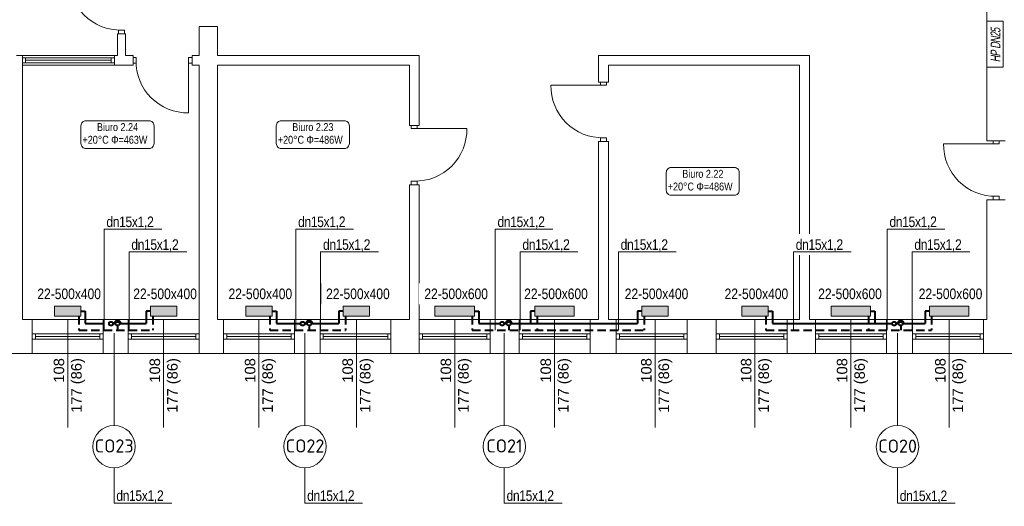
# Model space of a CAD drawing. Header units: millimetres. Extents: x -2390 to 43572, y -15084 to -12114.
# Tile 46 of 52: x 31891 to 33390, y -14282 to -13541. Entities that reach past the tile are written whole.
import ezdxf
from ezdxf import colors
from ezdxf.entities.mleader import LeaderData, LeaderLine
from ezdxf.enums import TextEntityAlignment as Align
from ezdxf.math import Vec2, Vec3

# ---------------------------------------------------------------- set-up
doc = ezdxf.new("R2010")
doc.units = ezdxf.units.MM
doc.linetypes.add('DASHDOT', pattern=[1, 0.5, -0.25, 0, -0.25])
doc.linetypes.add('DASHED', pattern=[1.905, 1.27, -0.635])
for name, color, linetype, lineweight in [('@HYDRANTOWA', 108, 'DASHDOT', 40), ('IS-Działka (powrotna)', 5, 'DASHED', 40), ('IS-Działka (zasilająca)', 1, 'Continuous', 40), ('IS-Grzejnik', 7, 'Continuous', 5), ('IS-Grzejnik_etykieta', 7, 'Continuous', 5), ('IS-opis', 7, 'Continuous', 25), ('opisy', 5, 'Continuous', 5), ('stolarka', 3, 'Continuous', 9), ('wymiary', 6, 'Continuous', 5), ('ściany nośne', 1, 'Continuous', 25)]:
    doc.layers.add(name, color=color, linetype=linetype, lineweight=lineweight)
doc.layers.add('IS-Room (Automatic)', color=7, linetype='Continuous', lineweight=5, true_color=0x000000)
doc.styles.add('Arial_Narrow_____', font='ARIALN.TTF')
doc.styles.get("Standard").update_dxf_attribs({"font": 'arial.ttf'})
doc.styles.add('STYLE1', font='arial.ttf', dxfattribs={"width": 0.8, "oblique": 10})
doc.styles.add('TABELKA', font='romans.shx', dxfattribs={"width": 0.9})

# ---------------------------------------------------------------- blocks, each defined once
blk = doc.blocks.new('_None')

msp = doc.modelspace()

# ---------------------------------------------------------------- hatches: boundary and pattern name
at = {"layer": 'IS-Grzejnik', "transparency": 33554687, "extrusion": (0, 0, -1)}
for points in [[(-31984.2, -13992.1), (-31944.2, -13992.2), (-31944.2, -13977), (-31984.2, -13977)], [(-32130.2, -13992.1), (-32090.2, -13992.2), (-32090.2, -13977), (-32130.2, -13977)], [(-32275.2, -13992.1), (-32235.2, -13992.2), (-32235.2, -13977), (-32275.2, -13977)], [(-32423.7, -13992.1), (-32383.7, -13992.2), (-32383.7, -13977), (-32423.7, -13977)], [(-32583.2, -13992.1), (-32523.2, -13992.2), (-32523.2, -13977), (-32583.2, -13977)], [(-32735.2, -13992.1), (-32675.2, -13992.2), (-32675.2, -13977), (-32735.2, -13977)], [(-32878.2, -13992.1), (-32838.2, -13992.2), (-32838.2, -13977), (-32878.2, -13977)], [(-33030.2, -13992.1), (-32990.2, -13992.2), (-32990.2, -13977), (-33030.2, -13977)], [(-33186.2, -13992.1), (-33126.2, -13992.2), (-33126.2, -13977), (-33186.2, -13977)], [(-33335.7, -13992.1), (-33275.7, -13992.2), (-33275.7, -13977), (-33335.7, -13977)]]:
    msp.add_hatch(color=256, dxfattribs=at).paths.add_polyline_path(points)

# ---------------------------------------------------------------- linework, layer by layer
at = {"layer": '@HYDRANTOWA', "color": 252, "linetype": 'Continuous', "lineweight": 20, "transparency": 33554687}
msp.add_lwpolyline([(33388.2, -13613), (33388.2, -13543), (33363.2, -13543), (33363.2, -13613)], close=True, dxfattribs=at)
at = {"layer": 'IS-Działka (powrotna)', "ltscale": 10}
for p, q in [((31980.9, -13992.1), (31980.9, -14013.7)), ((32093.6, -13992.2), (32093.6, -14013.8)), ((32271.9, -13992.1), (32271.9, -14013.7)), ((32387.1, -13992.2), (32387.1, -14013.8)), ((32579.9, -13992.1), (32579.9, -14013.7)), ((32678.6, -13992.2), (32678.6, -14013.8)), ((32841.6, -13992.1), (32841.6, -14013.7)), ((33026.9, -13992.1), (33026.9, -14013.7)), ((33182.9, -13992.1), (33182.9, -14013.7)), ((33279.1, -13992.2), (33279.1, -14013.8)), ((32040.1, -14006.7), (32040.1, -14013.8)), ((32331.9, -14006.7), (32331.9, -14013.8)), ((32635.4, -14006.7), (32635.4, -14013.8)), ((33232, -14006.7), (33232, -14013.8)), ((31980.9, -14013.8), (32093.6, -14013.8)), ((32271.9, -14013.8), (32387.1, -14013.8)), ((32579.9, -14013.7), (32841.6, -14013.7)), ((33026.9, -14013.7), (33279.1, -14013.8))]:
    msp.add_line(p, q, dxfattribs=at)
at = {"layer": 'IS-Działka (powrotna)', "ltscale": 80}
for centre in [(32040.1, -14003.7), (32331.9, -14003.7), (32635.4, -14003.7), (33232, -14003.7)]:
    msp.add_circle(centre, 3, dxfattribs=at)
at = {"layer": 'IS-Działka (zasilająca)'}
for p, q in [((31984.2, -13984.6), (31990.9, -13984.6)), ((31990.9, -13984.6), (31990.9, -14003.7)), ((32090.2, -13984.6), (32083.6, -13984.6)), ((32083.6, -13984.6), (32083.6, -14003.7)), ((32275.2, -13984.6), (32281.9, -13984.6)), ((32281.9, -13984.6), (32281.9, -14003.7)), ((32383.7, -13984.6), (32377.1, -13984.6)), ((32377.1, -13984.6), (32377.1, -14003.7)), ((32583.2, -13984.5), (32589.9, -13984.5)), ((32589.9, -13984.5), (32589.9, -14003.7)), ((32675.2, -13984.6), (32668.6, -13984.6)), ((32668.6, -13984.6), (32668.6, -14003.7)), ((32838.2, -13984.5), (32831.6, -13984.5)), ((32831.6, -13984.5), (32831.6, -14003.6)), ((33030.2, -13984.6), (33036.9, -13984.6)), ((33036.9, -13984.6), (33036.9, -14003.7)), ((33186.2, -13984.6), (33192.9, -13984.6)), ((33192.9, -13984.6), (33192.9, -14003.7)), ((33275.7, -13984.6), (33269.1, -13984.6)), ((33269.1, -13984.6), (33269.1, -14003.7)), ((31990.9, -14003.7), (32017.9, -14003.7)), ((32033.1, -14003.7), (32035.1, -14003.7)), ((32045.1, -14003.7), (32083.6, -14003.7)), ((32281.9, -14003.7), (32318.9, -14003.7)), ((32324.9, -14003.7), (32326.9, -14003.7)), ((32336.9, -14003.7), (32377.1, -14003.7)), ((32589.9, -14003.7), (32622.4, -14003.7)), ((32628.4, -14003.7), (32630.4, -14003.7)), ((32640.4, -14003.7), (32831.6, -14003.6)), ((33036.9, -14003.7), (33219, -14003.7)), ((33225, -14003.7), (33227, -14003.7)), ((33237, -14003.7), (33269.1, -14003.7))]:
    msp.add_line(p, q, dxfattribs=at)
for centre in [(32030.1, -14003.7), (32321.9, -14003.7), (32625.4, -14003.7), (33222, -14003.7)]:
    msp.add_circle(centre, 3, dxfattribs=at)
for centre in [(32040.1, -14003.7), (32331.9, -14003.7), (32635.4, -14003.7), (33232, -14003.7)]:
    msp.add_arc(centre, 5, 359.9992, 180.0013, dxfattribs=at)
at = {"layer": 'IS-Grzejnik', "extrusion": (0, 0, -1)}
for points in [[(-31984.2, -13992.1), (-31944.2, -13992.2), (-31944.2, -13977), (-31984.2, -13977)], [(-32130.2, -13992.1), (-32090.2, -13992.2), (-32090.2, -13977), (-32130.2, -13977)], [(-32275.2, -13992.1), (-32235.2, -13992.2), (-32235.2, -13977), (-32275.2, -13977)], [(-32423.7, -13992.1), (-32383.7, -13992.2), (-32383.7, -13977), (-32423.7, -13977)], [(-32583.2, -13992.1), (-32523.2, -13992.2), (-32523.2, -13977), (-32583.2, -13977)], [(-32735.2, -13992.1), (-32675.2, -13992.2), (-32675.2, -13977), (-32735.2, -13977)], [(-32878.2, -13992.1), (-32838.2, -13992.2), (-32838.2, -13977), (-32878.2, -13977)], [(-33030.2, -13992.1), (-32990.2, -13992.2), (-32990.2, -13977), (-33030.2, -13977)], [(-33186.2, -13992.1), (-33126.2, -13992.2), (-33126.2, -13977), (-33186.2, -13977)], [(-33335.7, -13992.1), (-33275.7, -13992.2), (-33275.7, -13977), (-33335.7, -13977)]]:
    msp.add_lwpolyline(points, close=True, dxfattribs=at)
at = {"layer": 'IS-Room (Automatic)'}
for points in [[(31991.9, -13737), (32088.1, -13737, 0.414214), (32095.6, -13729.5), (32095.6, -13702.3, 0.414214), (32088.1, -13694.8), (31991.9, -13694.8, 0.414214), (31984.4, -13702.3), (31984.4, -13729.5, 0.414214)], [(32289.2, -13737), (32385.4, -13737, 0.414214), (32392.9, -13729.5), (32392.9, -13702.3, 0.414214), (32385.4, -13694.8), (32289.2, -13694.8, 0.414214), (32281.7, -13702.3), (32281.7, -13729.5, 0.414214)], [(32882.7, -13808.2), (32978.9, -13808.2, 0.414214), (32986.4, -13800.7), (32986.4, -13773.5, 0.414214), (32978.9, -13766), (32882.7, -13766, 0.414214), (32875.2, -13773.5), (32875.2, -13800.7, 0.414214)]]:
    msp.add_lwpolyline(points, format="xyb", close=True, dxfattribs=at)
at = {"layer": 'opisy', "color": 252, "lineweight": 0}
for p, q in [((31964.2, -13997.2), (31964.2, -14161.7)), ((32110.2, -13997.2), (32110.2, -14161.7)), ((32255.2, -13997.2), (32255.2, -14161.7)), ((32403.7, -13997.2), (32403.7, -14161.7)), ((32553.2, -13997.2), (32553.2, -14161.7)), ((32705.2, -13997.2), (32705.2, -14161.7)), ((32858.2, -13997.2), (32858.2, -14161.7)), ((33010.2, -13997.2), (33010.2, -14161.7)), ((33156.2, -13997.2), (33156.2, -14161.7)), ((33305.7, -13997.2), (33305.7, -14161.7))]:
    msp.add_line(p, q, dxfattribs=at)
at = {"layer": 'stolarka', "color": 252, "lineweight": 0}
for p, q in [((32041.7, -13556.7), (32041.7, -13562.2)), ((32050.7, -13556.7), (32041.7, -13556.7)), ((32050.7, -13556.7), (32050.7, -13562.2)), ((31895.2, -13598.7), (31900.2, -13598.7)), ((31900.2, -13606.7), (31895.2, -13606.7)), ((31900.2, -13598.7), (31900.2, -13606.7)), ((31900.2, -13598.7), (32035.2, -13598.7)), ((31900.2, -13602.7), (32030.2, -13602.7)), ((31900.2, -13606.7), (32030.2, -13606.7)), ((32035.2, -13598.7), (32030.2, -13598.7)), ((32030.2, -13598.7), (32030.2, -13606.7)), ((32030.2, -13606.7), (32035.2, -13606.7)), ((32068.2, -13598.2), (32063.7, -13598.2)), ((32068.2, -13607.2), (32063.7, -13607.2)), ((32068.2, -13598.2), (32068.2, -13607.2)), ((32148.2, -13598.2), (32148.2, -13607.2)), ((32148.2, -13598.2), (32153.7, -13598.2)), ((32148.2, -13602.7), (32148.2, -13682.7)), ((32148.2, -13607.2), (32153.7, -13607.2)), ((32775.2, -13640.7), (32775.2, -13636.2)), ((32784.2, -13640.7), (32784.2, -13636.2)), ((32779.7, -13640.7), (32699.7, -13640.7)), ((32784.2, -13640.7), (32775.2, -13640.7)), ((32487.2, -13706.7), (32487.2, -13702.2)), ((32496.2, -13706.7), (32487.2, -13706.7)), ((32491.7, -13706.7), (32571.7, -13706.7)), ((32496.2, -13706.7), (32496.2, -13702.2)), ((32775.2, -13720.7), (32775.2, -13726.2)), ((32784.2, -13720.7), (32775.2, -13720.7)), ((32784.2, -13720.7), (32784.2, -13726.2)), ((33372.7, -13729.7), (33372.7, -13725.2)), ((33381.7, -13729.7), (33381.7, -13725.2)), ((33377.2, -13729.7), (33297.2, -13729.7)), ((33381.7, -13729.7), (33372.7, -13729.7)), ((32487.2, -13786.7), (32487.2, -13792.2)), ((32496.2, -13786.7), (32487.2, -13786.7)), ((32496.2, -13786.7), (32496.2, -13792.2)), ((33372.7, -13809.7), (33372.7, -13815.2)), ((33381.7, -13809.7), (33372.7, -13809.7)), ((33381.7, -13809.7), (33381.7, -13815.2)), ((31910.2, -14019.2), (31915.2, -14019.2)), ((31915.2, -14019.2), (31915.2, -14027.2)), ((31915.2, -14019.2), (32013.2, -14019.2)), ((31915.2, -14023.2), (32013.2, -14023.2)), ((32018.2, -14019.2), (32013.2, -14019.2)), ((32013.2, -14019.2), (32013.2, -14027.2)), ((32056.2, -14019.2), (32061.2, -14019.2)), ((32061.2, -14019.2), (32061.2, -14027.2)), ((32061.2, -14019.2), (32159.2, -14019.2)), ((32061.2, -14023.2), (32159.2, -14023.2)), ((32164.2, -14019.2), (32159.2, -14019.2)), ((32159.2, -14019.2), (32159.2, -14027.2)), ((32201.2, -14019.2), (32206.2, -14019.2)), ((32206.2, -14019.2), (32206.2, -14027.2)), ((32206.2, -14019.2), (32304.2, -14019.2)), ((32206.2, -14023.2), (32304.2, -14023.2)), ((32309.2, -14019.2), (32304.2, -14019.2)), ((32304.2, -14019.2), (32304.2, -14027.2)), ((32348.2, -14019.2), (32353.2, -14019.2)), ((32353.2, -14019.2), (32353.2, -14027.2)), ((32353.2, -14019.2), (32451.2, -14019.2)), ((32353.2, -14023.2), (32451.2, -14023.2)), ((32456.2, -14019.2), (32451.2, -14019.2)), ((32451.2, -14019.2), (32451.2, -14027.2)), ((32499.2, -14019.2), (32504.2, -14019.2)), ((32504.2, -14019.2), (32504.2, -14027.2)), ((32504.2, -14019.2), (32602.2, -14019.2)), ((32504.2, -14023.2), (32602.2, -14023.2)), ((32607.2, -14019.2), (32602.2, -14019.2)), ((32602.2, -14019.2), (32602.2, -14027.2)), ((32651.2, -14019.2), (32656.2, -14019.2)), ((32656.2, -14019.2), (32656.2, -14027.2)), ((32656.2, -14019.2), (32754.2, -14019.2)), ((32656.2, -14023.2), (32754.2, -14023.2)), ((32759.2, -14019.2), (32754.2, -14019.2)), ((32754.2, -14019.2), (32754.2, -14027.2)), ((32799.2, -14019.2), (32804.2, -14019.2)), ((32804.2, -14019.2), (32804.2, -14027.2)), ((32804.2, -14019.2), (32902.2, -14019.2)), ((32804.2, -14023.2), (32902.2, -14023.2)), ((32907.2, -14019.2), (32902.2, -14019.2)), ((32902.2, -14019.2), (32902.2, -14027.2)), ((32951.2, -14019.2), (32956.2, -14019.2)), ((32956.2, -14019.2), (32956.2, -14027.2)), ((32956.2, -14019.2), (33054.2, -14019.2)), ((32956.2, -14023.2), (33054.2, -14023.2)), ((33059.2, -14019.2), (33054.2, -14019.2)), ((33054.2, -14019.2), (33054.2, -14027.2)), ((33102.2, -14019.2), (33107.2, -14019.2)), ((33107.2, -14019.2), (33107.2, -14027.2)), ((33107.2, -14019.2), (33205.2, -14019.2)), ((33107.2, -14023.2), (33205.2, -14023.2)), ((33210.2, -14019.2), (33205.2, -14019.2)), ((33205.2, -14019.2), (33205.2, -14027.2)), ((33250.2, -14019.2), (33255.2, -14019.2)), ((33255.2, -14019.2), (33255.2, -14027.2)), ((33255.2, -14019.2), (33353.2, -14019.2)), ((33255.2, -14023.2), (33353.2, -14023.2)), ((33358.2, -14019.2), (33353.2, -14019.2)), ((33353.2, -14019.2), (33353.2, -14027.2)), ((31915.2, -14027.2), (31910.2, -14027.2)), ((31915.2, -14027.2), (32013.2, -14027.2)), ((32013.2, -14027.2), (32018.2, -14027.2)), ((32061.2, -14027.2), (32056.2, -14027.2)), ((32061.2, -14027.2), (32159.2, -14027.2)), ((32159.2, -14027.2), (32164.2, -14027.2)), ((32206.2, -14027.2), (32201.2, -14027.2)), ((32206.2, -14027.2), (32304.2, -14027.2)), ((32304.2, -14027.2), (32309.2, -14027.2)), ((32353.2, -14027.2), (32348.2, -14027.2)), ((32353.2, -14027.2), (32451.2, -14027.2)), ((32451.2, -14027.2), (32456.2, -14027.2)), ((32504.2, -14027.2), (32499.2, -14027.2)), ((32504.2, -14027.2), (32602.2, -14027.2)), ((32602.2, -14027.2), (32607.2, -14027.2)), ((32656.2, -14027.2), (32651.2, -14027.2)), ((32656.2, -14027.2), (32754.2, -14027.2)), ((32754.2, -14027.2), (32759.2, -14027.2)), ((32804.2, -14027.2), (32799.2, -14027.2)), ((32804.2, -14027.2), (32902.2, -14027.2)), ((32902.2, -14027.2), (32907.2, -14027.2)), ((32956.2, -14027.2), (32951.2, -14027.2)), ((32956.2, -14027.2), (33054.2, -14027.2)), ((33054.2, -14027.2), (33059.2, -14027.2)), ((33107.2, -14027.2), (33102.2, -14027.2)), ((33107.2, -14027.2), (33205.2, -14027.2)), ((33205.2, -14027.2), (33210.2, -14027.2)), ((33255.2, -14027.2), (33250.2, -14027.2)), ((33255.2, -14027.2), (33353.2, -14027.2)), ((33353.2, -14027.2), (33358.2, -14027.2))]:
    msp.add_line(p, q, dxfattribs=at)
for points in [[(31966.2, -13476.7, 0.425735), (32046.2, -13556.7)], [(32148.2, -13682.7, -0.425735), (32068.2, -13602.7)], [(32699.7, -13640.7, 0.425735), (32779.7, -13720.7)], [(32571.7, -13706.7, -0.425735), (32491.7, -13786.7)], [(33297.2, -13729.7, 0.425735), (33377.2, -13809.7)]]:
    msp.add_lwpolyline(points, format="xyb", dxfattribs=at)
at = {"layer": 'wymiary', "color": 0}
for p, q in [((32034.7, -14018.1), (32034.7, -14158.7)), ((32325.2, -14018.1), (32325.2, -14158.7)), ((32628.7, -14018.1), (32628.7, -14158.7)), ((33227.2, -14018.3), (33227.2, -14158.9))]:
    msp.add_line(p, q, dxfattribs=at)
at = {"layer": 'ściany nośne', "color": 252, "lineweight": 0}
for p, q in [((33363.2, -13725.2), (33363.2, -13425.2)), ((32040.2, -13595.2), (32040.2, -13562.2)), ((32052.2, -13562.2), (32040.2, -13562.2)), ((32052.2, -13595.2), (32052.2, -13562.2)), ((32164.2, -13551.3), (32164.2, -13595.2)), ((32164.2, -13551.3), (32192.2, -13551.3)), ((32192.2, -13551.3), (32192.2, -13595.2)), ((31886.2, -13595.2), (31895.2, -13595.2)), ((31895.2, -13610.2), (31895.2, -13595.2)), ((31895.2, -13595.2), (32035.2, -13595.2)), ((32035.2, -13595.2), (32040.2, -13595.2)), ((32035.2, -13595.2), (32035.2, -13610.2)), ((32052.2, -13595.2), (32063.7, -13595.2)), ((32063.7, -13595.2), (32063.7, -13610.2)), ((32153.7, -13595.2), (32164.2, -13595.2)), ((32153.7, -13595.2), (32153.7, -13610.2)), ((32192.2, -13595.2), (32499.2, -13595.2)), ((32499.2, -13595.2), (32499.2, -13702.2)), ((32772.2, -13595.2), (32772.2, -13636.2)), ((32772.2, -13595.2), (33093.2, -13595.2)), ((33093.2, -13595.2), (33093.2, -13997.2)), ((31895.2, -13997.2), (31895.2, -13610.2)), ((31895.2, -13610.2), (32035.2, -13610.2)), ((32035.2, -13610.2), (32055.2, -13610.2)), ((32055.2, -13610.2), (32063.7, -13610.2)), ((32153.7, -13610.2), (32164.2, -13610.2)), ((32164.2, -13610.2), (32164.2, -13997.2)), ((32192.2, -13610.2), (32192.2, -13997.2)), ((32192.2, -13610.2), (32484.2, -13610.2)), ((32484.2, -13610.2), (32484.2, -13702.2)), ((32787.2, -13610.2), (32787.2, -13636.2)), ((32787.2, -13610.2), (33078.2, -13610.2)), ((33078.2, -13610.2), (33078.2, -13997.2)), ((32787.2, -13636.2), (32772.2, -13636.2)), ((32499.2, -13702.2), (32484.2, -13702.2)), ((32772.2, -13726.2), (32772.2, -13997.2)), ((32772.2, -13726.2), (32787.2, -13726.2)), ((32787.2, -13726.2), (32787.2, -13997.2)), ((33363.2, -13725.2), (33391.2, -13725.2)), ((32484.2, -13792.2), (32484.2, -13997.2)), ((32484.2, -13792.2), (32499.2, -13792.2)), ((32499.2, -13792.2), (32499.2, -13997.2)), ((33363.2, -13997.2), (33363.2, -13815.2)), ((33391.2, -13815.2), (33363.2, -13815.2)), ((32164.2, -13997.2), (31895.2, -13997.2)), ((31910.2, -14049.2), (31910.2, -13997.2)), ((32018.2, -14049.2), (32018.2, -13997.2)), ((32056.2, -14049.2), (32056.2, -13997.2)), ((32164.2, -13997.2), (32164.2, -14049.2)), ((32484.2, -13997.2), (32192.2, -13997.2)), ((32201.2, -14049.2), (32201.2, -13997.2)), ((32309.2, -14049.2), (32309.2, -13997.2)), ((32348.2, -14049.2), (32348.2, -13997.2)), ((32456.2, -14049.2), (32456.2, -13997.2)), ((32772.2, -13997.2), (32499.2, -13997.2)), ((32499.2, -14049.2), (32499.2, -13997.2)), ((32607.2, -14049.2), (32607.2, -13997.2)), ((32651.2, -14049.2), (32651.2, -13997.2)), ((32759.2, -14049.2), (32759.2, -13997.2)), ((32951.2, -13997.2), (32787.2, -13997.2)), ((32799.2, -14049.2), (32799.2, -13997.2)), ((32907.2, -14049.2), (32907.2, -13997.2)), ((32951.2, -14049.2), (32951.2, -13997.2)), ((32951.2, -13997.2), (33069.2, -13997.2)), ((33059.2, -14049.2), (33059.2, -13997.2)), ((33078.2, -13997.2), (33064.2, -13997.2)), ((33363.2, -13997.2), (33093.2, -13997.2)), ((33102.2, -14049.2), (33102.2, -13997.2)), ((33210.2, -14049.2), (33210.2, -13997.2)), ((33250.2, -14049.2), (33250.2, -13997.2)), ((33358.2, -13997.2), (33358.2, -14049.2)), ((32951.2, -14049.2), (30357.2, -14049.2)), ((32951.2, -14049.2), (33069.2, -14049.2)), ((35056.2, -14049.2), (33064.2, -14049.2))]:
    msp.add_line(p, q, dxfattribs=at)
at = {"layer": 'ściany nośne'}
for p, q in [((32030.1, -14003.7), (32030.1, -14003.7)), ((32321.9, -14003.7), (32321.9, -14003.7)), ((32625.4, -14003.7), (32625.4, -14003.7)), ((33222, -14003.7), (33222, -14003.7))]:
    msp.add_line(p, q, dxfattribs=at)

# ---------------------------------------------------------------- texts
at = {"layer": '@HYDRANTOWA', "color": 252, "lineweight": 20, "transparency": 33554687, "insert": (33368.8, -13605.7), "char_height": 15, "width": 74.95, "attachment_point": 1, "rotation": 90, "style": 'STYLE1'}
msp.add_mtext('{\\W0.65;\\T0.9;HP DN25}', dxfattribs=at)
at = {"layer": 'IS-Grzejnik_etykieta', "char_height": 20, "width": 65.015, "attachment_point": 1, "style": 'Arial_Narrow_____', "bg_fill": 2}
for s, insert in [('\\pxqc;{\\fISOCPEUR|b0|i0|c238|p34;CO23}', (32002.4, -14179.9)), ('\\pxqc;{\\fISOCPEUR|b0|i0|c238|p34;CO22}', (32292.9, -14179.9)), ('\\pxqc;{\\fISOCPEUR|b0|i0|c238|p34;CO21}', (32596.4, -14179.9)), ('\\pxqc;{\\fISOCPEUR|b0|i0|c238|p34;CO20}', (33194.8, -14180.1))]:
    msp.add_mtext(s, dxfattribs=dict(at, insert=insert))
at = {"layer": 'IS-Room (Automatic)', "style": 'Arial_Narrow_____'}
for s, p in [('Biuro 2.24', (32040, -13714)), ('Biuro 2.23', (32337.3, -13714)), ('Biuro 2.22', (32930.9, -13785.2))]:
    msp.add_text(s, height=12, dxfattribs=at).set_placement(p, align=Align.BOTTOM_CENTER)
for p in [(32026.6, -13717.7), (32323.9, -13717.7), (32917.4, -13788.9)]:
    msp.add_text('+20°C', height=12, dxfattribs=at).set_placement(p, align=Align.TOP_RIGHT)
for s, p in [('Φ=463W', (32030.4, -13717.7)), ('Φ=486W', (32327.7, -13717.7)), ('Φ=486W', (32921.2, -13788.9))]:
    msp.add_text(s, height=12, dxfattribs=at).set_placement(p, align=Align.TOP_LEFT)
at = {"layer": 'opisy', "color": 252, "lineweight": 0, "char_height": 16, "width": 104.913, "attachment_point": 3, "rotation": 90}
for insert in [(31942.8, -14056.2), (32088.8, -14056.2), (32233.8, -14056.2), (32382.3, -14056.2), (32531.8, -14056.2), (32683.8, -14056.2), (32836.8, -14056.2), (32988.8, -14056.2), (33134.8, -14056.2), (33284.3, -14056.2)]:
    msp.add_mtext('108\\P177 (86)', dxfattribs=dict(at, insert=insert))

# ---------------------------------------------------------------- next in the draw order: linework, layer by layer
at = {"layer": 'wymiary', "color": 0}
for centre in [(32034.7, -14191), (32325.2, -14191), (32628.7, -14191), (33227.2, -14191.1)]:
    msp.add_circle(centre, 32.3, dxfattribs=at)

# ---------------------------------------------------------------- next in the draw order: texts
at = {"layer": 'IS-Grzejnik_etykieta', "lineweight": 0, "char_height": 16, "attachment_point": 1, "bg_fill": 2}
for s, insert in [('{\\fArial Narrow|b0|i0|c238|p34;22-500x400}', (31918, -13950.3)), ('{\\fArial Narrow|b0|i0|c238|p34;22-500x400}', (32064, -13950.3)), ('{\\fArial Narrow|b0|i0|c238|p34;22-500x400}', (32209, -13950.3)), ('{\\fArial Narrow|b0|i0|c238|p34;22-500x400}', (32357.5, -13950.3)), ('{\\fArial Narrow|b0|i0|c238|p34;22-500x600}', (32507, -13950.3)), ('{\\fArial Narrow|b0|i0|c238|p34;22-500x600}', (32659, -13950.3)), ('{\\fArial Narrow|b0|i0|c238|p34;22-500x400}', (32812, -13950.3)), ('{\\fArial Narrow|b0|i0|c238|p34;22-500x400}', (32964, -13950.3)), ('{\\fArial Narrow|b0|i0|c238|p34;22-500x600}', (33106.5, -13950.3)), ('{\\fArial Narrow|b0|i0|c238|p34;22-500x600}', (33259.5, -13950.3))]:
    msp.add_mtext_dynamic_manual_height_columns(s, width=61.082, gutter_width=299.6, heights=[0], dxfattribs=dict(at, insert=insert))

# ---------------------------------------------------------------- next in the draw order: leaders
at = {"layer": 'IS-opis', "color": 7}
ml = msp.add_multileader_mtext('Standard', dxfattribs=at)
ml.set_content('{\\fArial Narrow|b0|i0|c238|p34;\\W1;\\T0.95;\\C256;dn15x1,2}', color=7, style='TABELKA')
ml.set_leader_properties(color=256, linetype='ByLayer', lineweight=5)
ml.set_arrow_properties(name='NONE')
ml.build(insert=Vec2(0, 0))
ml.multileader.update_dxf_attribs({"has_dogleg": 0, "text_left_attachment_type": 6, "text_right_attachment_type": 6, "dogleg_length": 0, "arrow_head_size": 0})
ctx = ml.context
ctx.base_point, ctx.char_height, ctx.arrow_head_size, ctx.landing_gap_size, ctx.plane_origin, ctx.plane_y_axis = Vec3(32057.5, -13894.5), 16, 0, 4, Vec3(28769.4, -14476.9), Vec3(0, 1, 0)
ctx.left_attachment, ctx.right_attachment, ctx.text_align_type = 6, 6, 1
notes = []
notes.append((ctx, [(1, (1, 1, 0), (32057.5, -13894.5), (1, 0), 0, [(0, [(32057.5, -14013.7)], 0, [])])]))
ctx.mtext.insert, ctx.mtext.alignment, ctx.mtext.line_spacing_style, ctx.mtext.flow_direction = Vec3(32096.8, -13875.3), 2, 2, 5
ctx.mtext.has_bg_fill, ctx.mtext.bg_color, ctx.mtext.bg_scale_factor, ctx.mtext.bg_transparency, ctx.mtext.use_window_bg_color = 1, -1027028792, 1.5, 0, 1
ml = msp.add_multileader_mtext('Standard', dxfattribs=at)
ml.set_content('{\\fArial Narrow|b0|i0|c238|p34;\\W1;\\T0.95;\\C256;dn15x1,2}', color=7, style='TABELKA')
ml.set_leader_properties(color=256, linetype='ByLayer', lineweight=5)
ml.set_arrow_properties(name='NONE')
ml.build(insert=Vec2(0, 0))
ml.multileader.update_dxf_attribs({"has_dogleg": 0, "text_left_attachment_type": 6, "text_right_attachment_type": 6, "dogleg_length": 0, "arrow_head_size": 0})
ctx = ml.context
ctx.base_point, ctx.char_height, ctx.arrow_head_size, ctx.landing_gap_size, ctx.plane_origin, ctx.plane_y_axis = Vec3(32349.2, -13894.5), 16, 0, 4, Vec3(29061.1, -14476.9), Vec3(0, 1, 0)
ctx.left_attachment, ctx.right_attachment, ctx.text_align_type = 6, 6, 1
notes.append((ctx, [(1, (1, 1, 0), (32349.2, -13894.5), (1, 0), 0, [(0, [(32349.2, -14013.7)], 0, [])])]))
ctx.mtext.insert, ctx.mtext.alignment, ctx.mtext.line_spacing_style, ctx.mtext.flow_direction = Vec3(32388.6, -13875.3), 2, 2, 5
ctx.mtext.has_bg_fill, ctx.mtext.bg_color, ctx.mtext.bg_scale_factor, ctx.mtext.bg_transparency, ctx.mtext.use_window_bg_color = 1, -1027028792, 1.5, 0, 1
ml = msp.add_multileader_mtext('Standard', dxfattribs=at)
ml.set_content('{\\fArial Narrow|b0|i0|c238|p34;\\W1;\\T0.95;\\C256;dn15x1,2}', color=7, style='TABELKA')
ml.set_leader_properties(color=256, linetype='ByLayer', lineweight=5)
ml.set_arrow_properties(name='NONE')
ml.build(insert=Vec2(0, 0))
ml.multileader.update_dxf_attribs({"has_dogleg": 0, "text_left_attachment_type": 6, "text_right_attachment_type": 6, "dogleg_length": 0, "arrow_head_size": 0})
ctx = ml.context
ctx.base_point, ctx.char_height, ctx.arrow_head_size, ctx.landing_gap_size, ctx.plane_origin, ctx.plane_y_axis = Vec3(32652.8, -13894.5), 16, 0, 4, Vec3(29364.7, -14476.9), Vec3(0, 1, 0)
ctx.left_attachment, ctx.right_attachment, ctx.text_align_type = 6, 6, 1
notes.append((ctx, [(1, (1, 1, 0), (32652.8, -13894.5), (1, 0), 0, [(0, [(32652.8, -14013.7)], 0, [])])]))
ctx.mtext.insert, ctx.mtext.alignment, ctx.mtext.line_spacing_style, ctx.mtext.flow_direction = Vec3(32692.1, -13875.3), 2, 2, 5
ctx.mtext.has_bg_fill, ctx.mtext.bg_color, ctx.mtext.bg_scale_factor, ctx.mtext.bg_transparency, ctx.mtext.use_window_bg_color = 1, -1027028792, 1.5, 0, 1
ml = msp.add_multileader_mtext('Standard', dxfattribs=at)
ml.set_content('{\\fArial Narrow|b0|i0|c238|p34;\\W1;\\T0.95;\\C256;dn15x1,2}', color=7, style='TABELKA')
ml.set_leader_properties(color=256, linetype='ByLayer', lineweight=5)
ml.set_arrow_properties(name='NONE')
ml.build(insert=Vec2(0, 0))
ml.multileader.update_dxf_attribs({"has_dogleg": 0, "text_left_attachment_type": 6, "text_right_attachment_type": 6, "dogleg_length": 0, "arrow_head_size": 0})
ctx = ml.context
ctx.base_point, ctx.char_height, ctx.arrow_head_size, ctx.landing_gap_size, ctx.plane_origin, ctx.plane_y_axis = Vec3(32802.3, -13894.5), 16, 0, 4, Vec3(29514.2, -14476.9), Vec3(0, 1, 0)
ctx.left_attachment, ctx.right_attachment, ctx.text_align_type = 6, 6, 1
notes.append((ctx, [(1, (1, 1, 0), (32802.3, -13894.5), (1, 0), 0, [(0, [(32802.3, -14013.7)], 0, [])])]))
ctx.mtext.insert, ctx.mtext.alignment, ctx.mtext.line_spacing_style, ctx.mtext.flow_direction = Vec3(32841.6, -13875.3), 2, 2, 5
ctx.mtext.has_bg_fill, ctx.mtext.bg_color, ctx.mtext.bg_scale_factor, ctx.mtext.bg_transparency, ctx.mtext.use_window_bg_color = 1, -1027028792, 1.5, 0, 1
ml = msp.add_multileader_mtext('Standard', dxfattribs=at)
ml.set_content('{\\fArial Narrow|b0|i0|c238|p34;\\W1;\\T0.95;\\C256;dn15x1,2}', color=7, style='TABELKA')
ml.set_leader_properties(color=256, linetype='ByLayer', lineweight=5)
ml.set_arrow_properties(name='NONE')
ml.build(insert=Vec2(0, 0))
ml.multileader.update_dxf_attribs({"has_dogleg": 0, "text_left_attachment_type": 6, "text_right_attachment_type": 6, "dogleg_length": 0, "arrow_head_size": 0})
ctx = ml.context
ctx.base_point, ctx.char_height, ctx.arrow_head_size, ctx.landing_gap_size, ctx.plane_origin, ctx.plane_y_axis = Vec3(33068.8, -13894.5), 16, 0, 4, Vec3(29780.7, -14476.9), Vec3(0, 1, 0)
ctx.left_attachment, ctx.right_attachment, ctx.text_align_type = 6, 6, 1
notes.append((ctx, [(1, (1, 1, 0), (33068.8, -13894.5), (1, 0), 0, [(0, [(33068.8, -14013.7)], 0, [])])]))
ctx.mtext.insert, ctx.mtext.alignment, ctx.mtext.line_spacing_style, ctx.mtext.flow_direction = Vec3(33108.1, -13875.3), 2, 2, 5
ctx.mtext.has_bg_fill, ctx.mtext.bg_color, ctx.mtext.bg_scale_factor, ctx.mtext.bg_transparency, ctx.mtext.use_window_bg_color = 1, -1027028792, 1.5, 0, 1
ml = msp.add_multileader_mtext('Standard', dxfattribs=at)
ml.set_content('{\\fArial Narrow|b0|i0|c238|p34;\\W1;\\T0.95;\\C256;dn15x1,2}', color=7, style='TABELKA')
ml.set_leader_properties(color=256, linetype='ByLayer', lineweight=5)
ml.set_arrow_properties(name='NONE')
ml.build(insert=Vec2(0, 0))
ml.multileader.update_dxf_attribs({"has_dogleg": 0, "text_left_attachment_type": 6, "text_right_attachment_type": 6, "dogleg_length": 0, "arrow_head_size": 0})
ctx = ml.context
ctx.base_point, ctx.char_height, ctx.arrow_head_size, ctx.landing_gap_size, ctx.plane_origin, ctx.plane_y_axis = Vec3(33249.3, -13894.5), 16, 0, 4, Vec3(29961.2, -14476.9), Vec3(0, 1, 0)
ctx.left_attachment, ctx.right_attachment, ctx.text_align_type = 6, 6, 1
notes.append((ctx, [(1, (1, 1, 0), (33249.3, -13894.5), (1, 0), 0, [(0, [(33249.3, -14013.7)], 0, [])])]))
ctx.mtext.insert, ctx.mtext.alignment, ctx.mtext.line_spacing_style, ctx.mtext.flow_direction = Vec3(33288.6, -13875.3), 2, 2, 5
ctx.mtext.has_bg_fill, ctx.mtext.bg_color, ctx.mtext.bg_scale_factor, ctx.mtext.bg_transparency, ctx.mtext.use_window_bg_color = 1, -1027028792, 1.5, 0, 1
ml = msp.add_multileader_mtext('Standard', dxfattribs=at)
ml.set_content('{\\fArial Narrow|b0|i0|c238|p34;\\W1;\\T0.95;\\C256;dn15x1,2}', color=7, style='TABELKA')
ml.set_leader_properties(color=256, linetype='ByLayer', lineweight=5)
ml.set_arrow_properties(name='NONE')
ml.build(insert=Vec2(0, 0))
ml.multileader.update_dxf_attribs({"has_dogleg": 0, "text_left_attachment_type": 6, "text_right_attachment_type": 6, "dogleg_length": 0, "arrow_head_size": 0})
ctx = ml.context
ctx.base_point, ctx.char_height, ctx.arrow_head_size, ctx.landing_gap_size, ctx.plane_origin, ctx.plane_y_axis = Vec3(32034.7, -14276.8), 16, 0, 4, Vec3(28746.6, -14754.7), Vec3(0, 1, 0)
ctx.left_attachment, ctx.right_attachment, ctx.text_align_type = 6, 6, 1
notes.append((ctx, [(1, (1, 1, 0), (32034.7, -14276.8), (1, 0), 0, [(0, [(32034.7, -14223.2)], 0, [])])]))
ctx.mtext.insert, ctx.mtext.alignment, ctx.mtext.line_spacing_style, ctx.mtext.flow_direction = Vec3(32074, -14257.6), 2, 2, 5
ctx.mtext.has_bg_fill, ctx.mtext.bg_color, ctx.mtext.bg_scale_factor, ctx.mtext.bg_transparency, ctx.mtext.use_window_bg_color = 1, -1027028792, 1.5, 0, 1
ml = msp.add_multileader_mtext('Standard', dxfattribs=at)
ml.set_content('{\\fArial Narrow|b0|i0|c238|p34;\\W1;\\T0.95;\\C256;dn15x1,2}', color=7, style='TABELKA')
ml.set_leader_properties(color=256, linetype='ByLayer', lineweight=5)
ml.set_arrow_properties(name='NONE')
ml.build(insert=Vec2(0, 0))
ml.multileader.update_dxf_attribs({"has_dogleg": 0, "text_left_attachment_type": 6, "text_right_attachment_type": 6, "dogleg_length": 0, "arrow_head_size": 0})
ctx = ml.context
ctx.base_point, ctx.char_height, ctx.arrow_head_size, ctx.landing_gap_size, ctx.plane_origin, ctx.plane_y_axis = Vec3(32325.2, -14276.8), 16, 0, 4, Vec3(29037.1, -14754.7), Vec3(0, 1, 0)
ctx.left_attachment, ctx.right_attachment, ctx.text_align_type = 6, 6, 1
notes.append((ctx, [(1, (1, 1, 0), (32325.2, -14276.8), (1, 0), 0, [(0, [(32325.2, -14223.2)], 0, [])])]))
ctx.mtext.insert, ctx.mtext.alignment, ctx.mtext.line_spacing_style, ctx.mtext.flow_direction = Vec3(32364.5, -14257.6), 2, 2, 5
ctx.mtext.has_bg_fill, ctx.mtext.bg_color, ctx.mtext.bg_scale_factor, ctx.mtext.bg_transparency, ctx.mtext.use_window_bg_color = 1, -1027028792, 1.5, 0, 1
ml = msp.add_multileader_mtext('Standard', dxfattribs=at)
ml.set_content('{\\fArial Narrow|b0|i0|c238|p34;\\W1;\\T0.95;\\C256;dn15x1,2}', color=7, style='TABELKA')
ml.set_leader_properties(color=256, linetype='ByLayer', lineweight=5)
ml.set_arrow_properties(name='NONE')
ml.build(insert=Vec2(0, 0))
ml.multileader.update_dxf_attribs({"has_dogleg": 0, "text_left_attachment_type": 6, "text_right_attachment_type": 6, "dogleg_length": 0, "arrow_head_size": 0})
ctx = ml.context
ctx.base_point, ctx.char_height, ctx.arrow_head_size, ctx.landing_gap_size, ctx.plane_origin, ctx.plane_y_axis = Vec3(32628.7, -14276.8), 16, 0, 4, Vec3(29340.6, -14754.7), Vec3(0, 1, 0)
ctx.left_attachment, ctx.right_attachment, ctx.text_align_type = 6, 6, 1
notes.append((ctx, [(1, (1, 1, 0), (32628.7, -14276.8), (1, 0), 0, [(0, [(32628.7, -14223.2)], 0, [])])]))
ctx.mtext.insert, ctx.mtext.alignment, ctx.mtext.line_spacing_style, ctx.mtext.flow_direction = Vec3(32668, -14257.6), 2, 2, 5
ctx.mtext.has_bg_fill, ctx.mtext.bg_color, ctx.mtext.bg_scale_factor, ctx.mtext.bg_transparency, ctx.mtext.use_window_bg_color = 1, -1027028792, 1.5, 0, 1
ml = msp.add_multileader_mtext('Standard', dxfattribs=at)
ml.set_content('{\\fArial Narrow|b0|i0|c238|p34;\\W1;\\T0.95;\\C256;dn15x1,2}', color=7, style='TABELKA')
ml.set_leader_properties(color=256, linetype='ByLayer', lineweight=5)
ml.set_arrow_properties(name='NONE')
ml.build(insert=Vec2(0, 0))
ml.multileader.update_dxf_attribs({"has_dogleg": 0, "text_left_attachment_type": 6, "text_right_attachment_type": 6, "dogleg_length": 0, "arrow_head_size": 0})
ctx = ml.context
ctx.base_point, ctx.char_height, ctx.arrow_head_size, ctx.landing_gap_size, ctx.plane_origin, ctx.plane_y_axis = Vec3(33227.1, -14277), 16, 0, 4, Vec3(29939.1, -14754.9), Vec3(0, 1, 0)
ctx.left_attachment, ctx.right_attachment, ctx.text_align_type = 6, 6, 1
notes.append((ctx, [(1, (1, 1, 0), (33227.1, -14277), (1, 0), 0, [(0, [(33227.2, -14223.4)], 0, [])])]))
ctx.mtext.insert, ctx.mtext.alignment, ctx.mtext.line_spacing_style, ctx.mtext.flow_direction = Vec3(33266.5, -14257.8), 2, 2, 5
ctx.mtext.has_bg_fill, ctx.mtext.bg_color, ctx.mtext.bg_scale_factor, ctx.mtext.bg_transparency, ctx.mtext.use_window_bg_color = 1, -1027028792, 1.5, 0, 1
for ctx, leaders in notes:
    for number, flags, end, landing, length, lines in leaders:
        leader = LeaderData()
        leader.index, (leader.has_last_leader_line, leader.has_dogleg_vector, leader.attachment_direction) = number, flags
        leader.last_leader_point, leader.dogleg_vector, leader.dogleg_length = Vec3(end), Vec3(landing), length
        for number, points, colour, breaks in lines:
            line = LeaderLine()
            line.index, line.vertices, line.color, line.breaks = number, Vec3.list(points), colors.encode_raw_color(colour), breaks
            leader.lines.append(line)
        ctx.leaders.append(leader)

# ---------------------------------------------------------------- next in the draw order: leaders
ml = msp.add_multileader_mtext('Standard', dxfattribs=at)
ml.set_content('{\\fArial Narrow|b0|i0|c238|p34;\\W1;\\T0.95;\\C256;dn15x1,2}', color=7, style='TABELKA')
ml.set_leader_properties(color=256, linetype='ByLayer', lineweight=5)
ml.set_arrow_properties(name='NONE')
ml.build(insert=Vec2(0, 0))
ml.multileader.update_dxf_attribs({"has_dogleg": 0, "text_left_attachment_type": 6, "text_right_attachment_type": 6, "dogleg_length": 0, "arrow_head_size": 0})
ctx = ml.context
ctx.base_point, ctx.char_height, ctx.arrow_head_size, ctx.landing_gap_size, ctx.plane_origin, ctx.plane_y_axis = Vec3(32019.6, -13859.8), 16, 0, 4, Vec3(28731.5, -14476.9), Vec3(0, 1, 0)
ctx.left_attachment, ctx.right_attachment, ctx.text_align_type = 6, 6, 1
notes = []
notes.append((ctx, [(1, (1, 1, 0), (32019.6, -13859.8), (1, 0), 0, [(0, [(32019.6, -14013.7)], 0, [])])]))
ctx.mtext.insert, ctx.mtext.alignment, ctx.mtext.line_spacing_style, ctx.mtext.flow_direction = Vec3(32058.9, -13840.6), 2, 2, 5
ctx.mtext.has_bg_fill, ctx.mtext.bg_color, ctx.mtext.bg_scale_factor, ctx.mtext.bg_transparency, ctx.mtext.use_window_bg_color = 1, -1027028792, 1.5, 0, 1
ml = msp.add_multileader_mtext('Standard', dxfattribs=at)
ml.set_content('{\\fArial Narrow|b0|i0|c238|p34;\\W1;\\T0.95;\\C256;dn15x1,2}', color=7, style='TABELKA')
ml.set_leader_properties(color=256, linetype='ByLayer', lineweight=5)
ml.set_arrow_properties(name='NONE')
ml.build(insert=Vec2(0, 0))
ml.multileader.update_dxf_attribs({"has_dogleg": 0, "text_left_attachment_type": 6, "text_right_attachment_type": 6, "dogleg_length": 0, "arrow_head_size": 0})
ctx = ml.context
ctx.base_point, ctx.char_height, ctx.arrow_head_size, ctx.landing_gap_size, ctx.plane_origin, ctx.plane_y_axis = Vec3(32311.4, -13859.8), 16, 0, 4, Vec3(29023.3, -14476.9), Vec3(0, 1, 0)
ctx.left_attachment, ctx.right_attachment, ctx.text_align_type = 6, 6, 1
notes.append((ctx, [(1, (1, 1, 0), (32311.4, -13859.8), (1, 0), 0, [(0, [(32311.4, -14013.7)], 0, [])])]))
ctx.mtext.insert, ctx.mtext.alignment, ctx.mtext.line_spacing_style, ctx.mtext.flow_direction = Vec3(32350.7, -13840.6), 2, 2, 5
ctx.mtext.has_bg_fill, ctx.mtext.bg_color, ctx.mtext.bg_scale_factor, ctx.mtext.bg_transparency, ctx.mtext.use_window_bg_color = 1, -1027028792, 1.5, 0, 1
ml = msp.add_multileader_mtext('Standard', dxfattribs=at)
ml.set_content('{\\fArial Narrow|b0|i0|c238|p34;\\W1;\\T0.95;\\C256;dn15x1,2}', color=7, style='TABELKA')
ml.set_leader_properties(color=256, linetype='ByLayer', lineweight=5)
ml.set_arrow_properties(name='NONE')
ml.build(insert=Vec2(0, 0))
ml.multileader.update_dxf_attribs({"has_dogleg": 0, "text_left_attachment_type": 6, "text_right_attachment_type": 6, "dogleg_length": 0, "arrow_head_size": 0})
ctx = ml.context
ctx.base_point, ctx.char_height, ctx.arrow_head_size, ctx.landing_gap_size, ctx.plane_origin, ctx.plane_y_axis = Vec3(32614.9, -13859.8), 16, 0, 4, Vec3(29326.8, -14476.9), Vec3(0, 1, 0)
ctx.left_attachment, ctx.right_attachment, ctx.text_align_type = 6, 6, 1
notes.append((ctx, [(1, (1, 1, 0), (32614.9, -13859.8), (1, 0), 0, [(0, [(32614.9, -14013.7)], 0, [])])]))
ctx.mtext.insert, ctx.mtext.alignment, ctx.mtext.line_spacing_style, ctx.mtext.flow_direction = Vec3(32654.2, -13840.6), 2, 2, 5
ctx.mtext.has_bg_fill, ctx.mtext.bg_color, ctx.mtext.bg_scale_factor, ctx.mtext.bg_transparency, ctx.mtext.use_window_bg_color = 1, -1027028792, 1.5, 0, 1
ml = msp.add_multileader_mtext('Standard', dxfattribs=at)
ml.set_content('{\\fArial Narrow|b0|i0|c238|p34;\\W1;\\T0.95;\\C256;dn15x1,2}', color=7, style='TABELKA')
ml.set_leader_properties(color=256, linetype='ByLayer', lineweight=5)
ml.set_arrow_properties(name='NONE')
ml.build(insert=Vec2(0, 0))
ml.multileader.update_dxf_attribs({"has_dogleg": 0, "text_left_attachment_type": 6, "text_right_attachment_type": 6, "dogleg_length": 0, "arrow_head_size": 0})
ctx = ml.context
ctx.base_point, ctx.char_height, ctx.arrow_head_size, ctx.landing_gap_size, ctx.plane_origin, ctx.plane_y_axis = Vec3(33211.5, -13859.8), 16, 0, 4, Vec3(29923.4, -14476.9), Vec3(0, 1, 0)
ctx.left_attachment, ctx.right_attachment, ctx.text_align_type = 6, 6, 1
notes.append((ctx, [(1, (1, 1, 0), (33211.5, -13859.8), (1, 0), 0, [(0, [(33211.5, -14013.7)], 0, [])])]))
ctx.mtext.insert, ctx.mtext.alignment, ctx.mtext.line_spacing_style, ctx.mtext.flow_direction = Vec3(33250.8, -13840.6), 2, 2, 5
ctx.mtext.has_bg_fill, ctx.mtext.bg_color, ctx.mtext.bg_scale_factor, ctx.mtext.bg_transparency, ctx.mtext.use_window_bg_color = 1, -1027028792, 1.5, 0, 1
for ctx, leaders in notes:
    for number, flags, end, landing, length, lines in leaders:
        leader = LeaderData()
        leader.index, (leader.has_last_leader_line, leader.has_dogleg_vector, leader.attachment_direction) = number, flags
        leader.last_leader_point, leader.dogleg_vector, leader.dogleg_length = Vec3(end), Vec3(landing), length
        for number, points, colour, breaks in lines:
            line = LeaderLine()
            line.index, line.vertices, line.color, line.breaks = number, Vec3.list(points), colors.encode_raw_color(colour), breaks
            leader.lines.append(line)
        ctx.leaders.append(leader)

doc.saveas('drawing.dxf')
